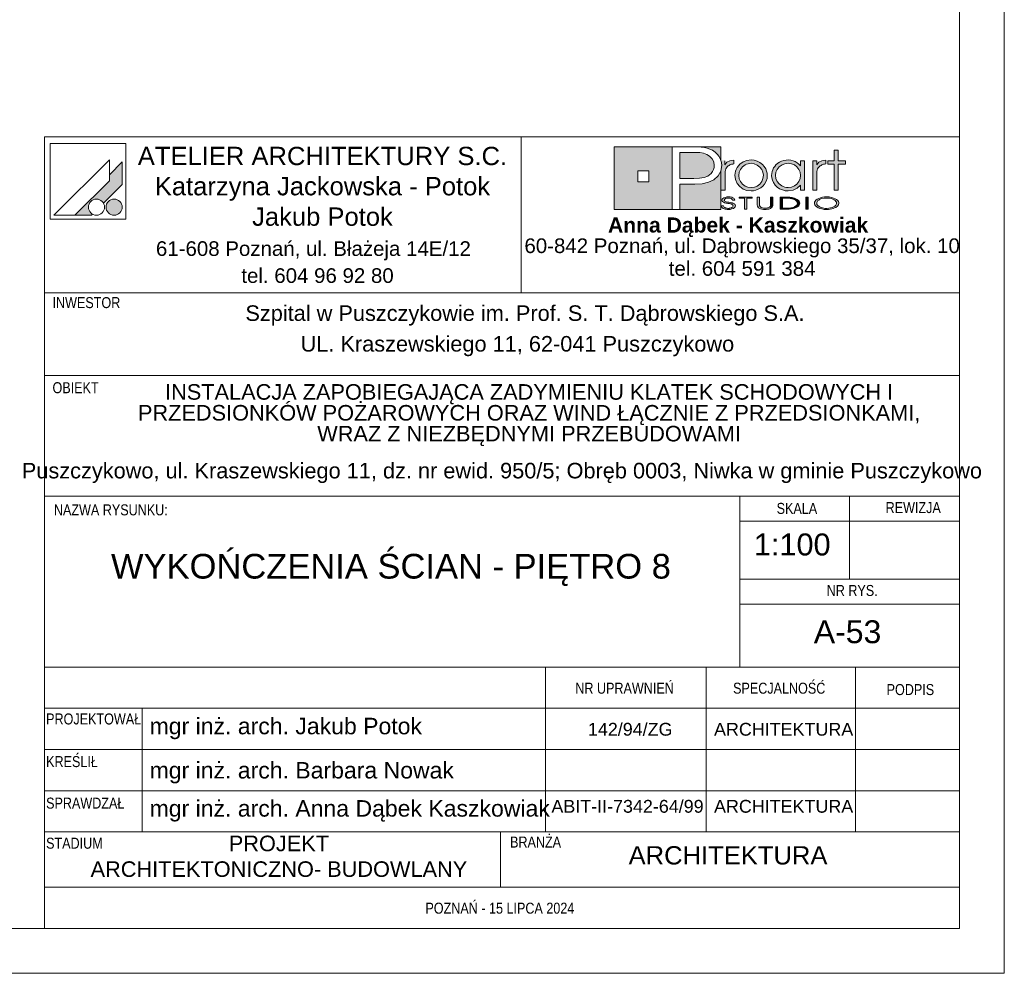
# Paper-space layout 'A-53 WYKOŃCZENIA ŚCIAN - PIĘTRO 8' of a CAD drawing. Header units: millimetres. Extents: x 0 to 420, y 0 to 297.
# Tile 5 of 11: x 312 to 420, y 0 to 104. Entities that reach past the tile are written whole.
import ezdxf

# ---------------------------------------------------------------- set-up
doc = ezdxf.new("R2010")
doc.units = ezdxf.units.MM
doc.header["$MEASUREMENT"] = 0
for name, color, linetype, lineweight, true_color in [('0_Nr_pióra__249', 7, 'Continuous', 5, 0x191919), ('A_Arkusz_Nr_pióra__19', 7, 'Continuous', 5, 0x191919), ('A_Arkusz_Nr_pióra__255', 7, 'Continuous', 15, 0x242424)]:
    doc.layers.add(name, color=color, linetype=linetype, lineweight=lineweight, true_color=true_color)
doc.layers.add('A_Arkusz_Nr_pióra__1', color=7, linetype='Continuous', lineweight=20)
doc.styles.add('STYL_AUTOMATYCZNY_1', font='arial.ttf')
doc.styles.add('STYL_AUTOMATYCZNY_2', font='ARIALN.TTF')
doc.styles.add('STYL_AUTOMATYCZNY_3', font='arial.ttf')

psp = doc.layouts.new('A-53 WYKOŃCZENIA ŚCIAN - PIĘTRO 8')

# ---------------------------------------------------------------- hatches: boundary and pattern name
at = {"layer": 'A_Arkusz_Nr_pióra__19', "linetype": 'Continuous', "lineweight": 0, "true_color": 0x131313}
h = psp.add_hatch(color=250, dxfattribs=at)
h.paths.add_polyline_path([(377.36, 90.34), (383.71, 90.34), (383.71, 83.46), (377.36, 83.46)])
h.paths.add_polyline_path([(379.96, 87.69), (381.15, 87.69), (381.15, 86.49), (379.96, 86.49)], flags=0)
for points in [[(386.17, 89.71), (385.71, 89.72), (384.53, 89.72), (384.53, 86.86), (386.06, 86.86), (386.69, 86.89), (387.19, 86.98), (387.59, 87.13), (387.79, 87.26), (387.96, 87.42), (388.11, 87.61), (388.21, 87.83), (388.28, 88.05), (388.3, 88.28), (388.24, 88.67), (388.07, 89), (387.78, 89.3), (387.48, 89.48), (387.12, 89.62), (386.71, 89.69), (386.5, 89.71)], [(389.03, 90.34), (389.02, 88.83), (388.99, 88.95), (388.83, 89.25), (388.63, 89.52), (388.39, 89.75), (388.11, 89.94), (387.83, 90.07), (387.54, 90.17), (387.23, 90.25), (386.87, 90.3), (386.07, 90.33), (386.02, 90.34)], [(384.53, 83.46), (389.03, 83.46), (389.03, 87.7), (388.73, 87.14), (388.24, 86.71), (387.69, 86.45), (387.02, 86.29), (386.24, 86.24), (384.53, 86.24)]]:
    psp.add_hatch(color=250, dxfattribs=at).paths.add_polyline_path(points)
at = {"layer": 'A_Arkusz_Nr_pióra__19', "linetype": 'Continuous', "lineweight": 5, "true_color": 0x191919}
for points in [[(401.85, 85.58), (401.41, 85.58), (401.41, 88.44), (400.7, 88.44), (400.7, 88.81), (401.41, 88.81), (401.41, 89.94), (401.85, 89.94), (401.85, 88.81), (402.66, 88.81), (402.66, 88.44), (401.85, 88.44)], [(323.6, 88.67), (322.2, 87.26), (322.2, 86.61), (318.43, 82.85), (320.24, 82.85), (320.35, 82.96), (320.22, 83.05), (320.11, 83.16), (320.02, 83.29), (319.96, 83.43), (319.92, 83.58), (319.91, 83.73), (319.92, 83.88), (319.96, 84.03), (320.02, 84.17), (320.11, 84.3), (320.22, 84.4), (320.35, 84.49), (320.49, 84.56), (320.64, 84.6), (320.79, 84.61), (320.94, 84.6), (321.09, 84.56), (321.23, 84.49), (321.36, 84.4), (321.46, 84.3), (321.56, 84.16), (323.6, 86.21), (323.6, 86.51)], [(323.6, 86.21), (323.6, 88.67), (322.2, 87.26), (322.2, 86.61), (318.43, 82.85), (320.24, 82.85), (320.35, 82.96, -1.314777), (321.56, 84.16)], [(389.46, 88.83), (389.02, 88.83), (389.02, 85.58), (389.48, 85.58), (389.49, 87.54, -0.145311), (389.61, 87.99, -0.140329), (390.1, 88.38), (390.45, 88.45), (390.45, 88.88), (390.01, 88.81), (389.68, 88.63), (389.46, 88.34)], [(390.56, 87.22), (390.58, 87.43), (390.63, 87.65), (390.71, 87.86), (390.82, 88.06), (390.95, 88.25), (391.11, 88.41), (391.48, 88.67), (391.88, 88.83), (392.33, 88.89), (392.35, 88.89), (392.33, 88.52), (392.17, 88.51), (392, 88.47), (391.83, 88.41), (391.67, 88.34), (391.53, 88.24), (391.39, 88.13), (391.17, 87.86), (391.04, 87.55), (391, 87.2), (391.04, 86.84), (391.18, 86.52), (391.4, 86.24), (391.68, 86.04), (391.99, 85.91), (392.17, 85.89), (392.15, 85.52), (391.88, 85.55), (391.47, 85.71), (391.11, 85.97), (390.8, 86.33), (390.62, 86.75)], [(392.33, 88.52), (392.68, 88.47), (393, 88.33), (393.29, 88.11), (393.5, 87.85), (393.62, 87.55), (393.67, 87.21), (393.64, 86.96), (394.05, 86.8), (394.07, 86.87), (394.1, 87.2), (394.08, 87.43), (394.03, 87.67), (393.93, 87.91), (393.77, 88.17), (393.56, 88.4), (393.3, 88.6), (393, 88.76), (392.68, 88.85), (392.35, 88.89)], [(400.14, 88.38), (400.05, 88.34), (399.97, 88.29), (399.87, 88.23), (399.76, 88.12), (399.67, 88.01), (399.6, 87.9), (399.56, 87.78), (399.53, 87.63), (399.52, 87.46), (399.52, 85.58), (399.07, 85.58), (399.07, 88.81), (399.5, 88.81), (399.5, 88.34), (399.72, 88.63), (400.05, 88.81), (400.49, 88.88), (400.49, 88.45), (400.36, 88.43), (400.24, 88.41)], [(392.86, 85.58), (392.6, 85.52), (392.33, 85.5), (392.15, 85.52), (392.17, 85.89), (392.34, 85.87), (392.69, 85.91), (393, 86.04), (393.28, 86.26), (393.5, 86.53), (393.62, 86.85), (393.64, 86.96), (394.05, 86.8), (393.97, 86.56), (393.8, 86.26), (393.61, 86.03), (393.38, 85.84), (393.12, 85.68)], [(322.36, 84.53), (323.02, 82.9, -0.39153), (321.92, 83.36, -0.418968)], [(322.36, 84.53), (323.02, 82.9, 0.455663), (323.49, 84.15, 0.390402)], [(389.33, 83.87), (389.06, 83.87), (389.08, 83.79), (389.13, 83.71), (389.2, 83.64), (389.28, 83.59), (389.36, 83.56), (389.43, 83.54), (389.48, 83.52), (389.61, 83.49), (389.74, 83.48), (389.82, 83.49), (389.9, 83.48), (390.05, 83.49), (390.24, 83.53), (390.41, 83.6), (390.52, 83.68), (390.59, 83.77), (390.62, 83.87), (390.61, 83.92), (390.58, 83.98), (390.55, 84.03), (390.49, 84.08), (390.44, 84.12), (390.35, 84.16), (390.3, 84.18), (390.2, 84.21), (390.16, 84.22), (390.15, 84.07), (390.19, 84.05), (390.29, 84), (390.34, 83.93), (390.36, 83.86), (390.35, 83.8), (390.31, 83.74), (390.23, 83.68), (390.17, 83.65), (390.11, 83.64), (390.02, 83.61), (389.94, 83.6), (389.87, 83.6), (389.8, 83.6), (389.71, 83.61), (389.63, 83.62), (389.56, 83.64), (389.49, 83.67), (389.45, 83.7), (389.39, 83.74), (389.35, 83.8)], [(390.29, 84.49), (390.55, 84.49), (390.53, 84.59), (390.47, 84.67), (390.35, 84.75), (390.21, 84.81), (390.04, 84.84), (389.85, 84.85), (389.66, 84.84), (389.49, 84.8), (389.34, 84.74), (389.23, 84.67), (389.16, 84.59), (389.14, 84.5), (389.16, 84.4), (389.22, 84.33), (389.32, 84.26), (389.4, 84.22), (389.47, 84.2), (389.53, 84.19), (389.65, 84.16), (389.76, 84.15), (389.88, 84.13), (389.99, 84.11), (390.07, 84.09), (390.15, 84.07), (390.16, 84.22), (390.04, 84.24), (389.88, 84.26), (389.69, 84.3), (389.6, 84.32), (389.52, 84.35), (389.45, 84.39), (389.41, 84.44), (389.4, 84.5), (389.42, 84.57), (389.46, 84.62), (389.54, 84.67), (389.62, 84.7), (389.72, 84.73), (389.81, 84.73), (389.9, 84.73), (389.99, 84.72), (390.07, 84.7), (390.15, 84.67), (390.22, 84.62), (390.27, 84.56)], [(391.85, 83.5), (391.6, 83.5), (391.6, 84.71), (391.02, 84.71), (391.02, 84.83), (392.43, 84.83), (392.43, 84.71), (391.85, 84.71)], [(394.45, 83.6), (394.36, 83.56), (394.25, 83.52), (394.12, 83.5), (393.99, 83.48), (393.86, 83.48), (393.67, 83.49), (393.5, 83.52), (393.34, 83.56), (393.15, 83.67), (393.03, 83.82), (393, 84), (393, 84.83), (393.25, 84.83), (393.25, 84), (393.26, 83.9), (393.31, 83.81), (393.37, 83.74, 0.154269), (393.86, 83.61, 0.149724), (394.34, 83.73), (394.41, 83.81)], [(394.41, 83.81), (394.45, 83.9), (394.46, 84), (394.46, 84.83), (394.72, 84.83), (394.72, 84), (394.7, 83.86), (394.63, 83.74), (394.53, 83.65), (394.45, 83.6)], [(395.76, 83.62), (396.04, 83.62), (396.04, 83.5), (395.51, 83.5), (395.51, 84.83), (396.04, 84.83), (396.04, 84.71), (395.76, 84.71)], [(396.23, 84.83), (396.55, 84.82), (396.75, 84.79), (396.75, 84.66), (396.59, 84.68), (396.38, 84.7), (396.13, 84.71), (396.04, 84.71), (396.04, 84.83)], [(397.07, 84.72), (397.23, 84.65), (397.36, 84.58), (397.48, 84.49), (397.57, 84.38), (397.62, 84.27), (397.64, 84.16), (397.61, 84.02), (397.53, 83.89), (397.39, 83.77), (397.25, 83.68), (397.09, 83.62), (396.92, 83.57), (396.74, 83.53), (396.74, 83.67), (396.88, 83.7), (397.07, 83.77), (397.22, 83.87), (397.31, 83.96), (397.37, 84.06), (397.39, 84.17), (397.37, 84.28), (397.3, 84.38), (397.21, 84.47), (397.08, 84.55), (396.93, 84.61), (396.75, 84.66), (396.75, 84.79), (396.83, 84.78)], [(398.57, 83.5), (398.32, 83.5), (398.32, 84.83), (398.57, 84.83)], [(396.74, 83.53), (396.72, 83.53), (396.5, 83.51), (396.25, 83.5), (396.04, 83.5), (396.04, 83.62), (396.13, 83.62), (396.28, 83.62), (396.45, 83.63), (396.53, 83.63), (396.66, 83.65), (396.74, 83.67)]]:
    psp.add_hatch(color=250, dxfattribs=at).paths.add_polyline_path(points)
h = psp.add_hatch(color=250, dxfattribs=at)
h.paths.add_polyline_path([(397.73, 86.15), (397.36, 85.79), (396.91, 85.57), (396.39, 85.5), (396.06, 85.53), (395.75, 85.61), (395.44, 85.75), (395.18, 85.92), (394.96, 86.14), (394.78, 86.41), (394.66, 86.67), (394.59, 86.93), (394.57, 87.2), (394.58, 87.41), (394.63, 87.61), (394.7, 87.82), (394.79, 88.02), (394.91, 88.19), (395.05, 88.36), (395.24, 88.52), (395.44, 88.65), (395.67, 88.76), (395.91, 88.83), (396.15, 88.87), (396.4, 88.89), (396.67, 88.87), (396.92, 88.81), (397.15, 88.72), (397.37, 88.59), (397.56, 88.43), (397.73, 88.24), (397.73, 88.51), (397.73, 88.81), (398.17, 88.81), (398.17, 87.53), (398.17, 85.58), (397.73, 85.58), (397.73, 85.83)])
h.paths.add_polyline_path([(395.81, 88.38, 0.471077), (395.22, 86.5, 0.494724), (397.4, 86.34, 0.387258), (397.36, 88.1, 0.314042)], flags=0)
h = psp.add_hatch(color=250, dxfattribs=at)
h.paths.add_polyline_path([(400.59, 84.85, 0.130991), (399.56, 84.6, 0.250658), (399.25, 84.17, 0.250617), (399.5, 83.77, 0.141351), (400.59, 83.48, 0.117723), (401.58, 83.7, 0.245905), (401.93, 84.16, 0.237366), (401.68, 84.56, 0.143887)])
h.paths.add_polyline_path([(400.59, 84.73, 0.128597), (399.81, 84.56), (399.72, 84.5), (399.65, 84.45), (399.58, 84.37), (399.54, 84.31), (399.51, 84.24), (399.5, 84.17), (399.53, 84.03), (399.62, 83.91), (399.78, 83.79, 0.126974), (400.59, 83.6, 0.113214), (401.35, 83.76), (401.49, 83.86), (401.58, 83.93), (401.63, 84.01), (401.66, 84.08), (401.67, 84.16), (401.65, 84.26), (401.6, 84.36), (401.52, 84.45), (401.39, 84.55, 0.11716)], flags=0)

# ---------------------------------------------------------------- linework, layer by layer
at = {"layer": '0_Nr_pióra__249', "color": 250, "linetype": 'Continuous', "lineweight": 5, "true_color": 0x191919}
for p, q in [((315.75, 90.68), (315.75, 82.41)), ((324.01, 90.68), (315.75, 90.68)), ((324.01, 90.68), (324.01, 82.41)), ((377.36, 90.34), (389.03, 90.34)), ((377.36, 83.46), (377.36, 90.34)), ((383.71, 83.46), (383.71, 90.34)), ((383.71, 90.34), (385.99, 90.34)), ((384.53, 89.72), (384.53, 86.86)), ((385.71, 89.72), (384.53, 89.72)), ((386.17, 89.71), (385.71, 89.72)), ((385.99, 90.34), (386.46, 90.33)), ((386.5, 89.71), (386.17, 89.71)), ((386.46, 90.33), (386.87, 90.3)), ((386.71, 89.69), (386.5, 89.71)), ((387.12, 89.62), (386.71, 89.69)), ((386.87, 90.3), (387.23, 90.25)), ((387.48, 89.48), (387.12, 89.62)), ((387.23, 90.25), (387.54, 90.17)), ((387.79, 89.29), (387.48, 89.48)), ((387.54, 90.17), (387.83, 90.07)), ((387.83, 90.07), (388.11, 89.94)), ((388.11, 89.94), (388.39, 89.75)), ((388.39, 89.75), (388.63, 89.52)), ((388.63, 89.52), (388.83, 89.25)), ((389.03, 90.34), (389.02, 88.81)), ((401.41, 88.81), (401.41, 89.94)), ((401.41, 89.94), (401.85, 89.94)), ((401.85, 89.94), (401.85, 88.81)), ((322.2, 88.91), (316.13, 82.85)), ((322.2, 88.91), (322.2, 86.61)), ((323.6, 88.67), (322.2, 87.26)), ((323.6, 88.67), (323.6, 86.51)), ((388.07, 89), (387.79, 89.29)), ((388.24, 88.67), (388.07, 89)), ((388.3, 88.28), (388.24, 88.67)), ((388.28, 88.05), (388.3, 88.28)), ((388.83, 89.25), (388.99, 88.95)), ((388.99, 88.95), (389.08, 88.62)), ((389.12, 88.27), (389.02, 87.66)), ((389.08, 88.62), (389.12, 88.27)), ((389.46, 88.81), (389.46, 88.34)), ((389.46, 88.34), (389.68, 88.63)), ((389.68, 88.63), (390.01, 88.81)), ((389.92, 88.29), (389.83, 88.23)), ((390.01, 88.34), (389.92, 88.29)), ((390.01, 88.81), (390.45, 88.88)), ((390.1, 88.38), (390.01, 88.34)), ((390.2, 88.41), (390.1, 88.38)), ((390.32, 88.43), (390.2, 88.41)), ((390.45, 88.45), (390.32, 88.43)), ((390.45, 88.88), (390.45, 88.45)), ((390.82, 88.06), (390.95, 88.25)), ((390.95, 88.25), (391.11, 88.41)), ((391.11, 88.41), (391.48, 88.67)), ((391.53, 88.24), (391.39, 88.13)), ((391.48, 88.67), (391.88, 88.83)), ((391.67, 88.34), (391.53, 88.24)), ((391.83, 88.41), (391.67, 88.34)), ((392, 88.47), (391.83, 88.41)), ((391.88, 88.83), (392.33, 88.89)), ((392.17, 88.51), (392, 88.47)), ((392.34, 88.52), (392.17, 88.51)), ((392.33, 88.89), (392.67, 88.86)), ((392.68, 88.47), (392.34, 88.52)), ((392.67, 88.86), (393, 88.76)), ((393, 88.33), (392.68, 88.47)), ((393, 88.76), (393.3, 88.6)), ((393.29, 88.11), (393, 88.33)), ((393.3, 88.6), (393.56, 88.4)), ((393.56, 88.4), (393.77, 88.17)), ((394.91, 88.19), (395.05, 88.36)), ((395.05, 88.36), (395.24, 88.52)), ((395.24, 88.52), (395.44, 88.65)), ((395.71, 88.34), (395.41, 88.12)), ((395.44, 88.65), (395.67, 88.76)), ((395.67, 88.76), (395.91, 88.83)), ((396.03, 88.47), (395.71, 88.34)), ((395.91, 88.83), (396.15, 88.87)), ((396.39, 88.52), (396.03, 88.47)), ((396.15, 88.87), (396.4, 88.89)), ((396.75, 88.47), (396.39, 88.52)), ((396.4, 88.89), (396.67, 88.87)), ((396.67, 88.87), (396.92, 88.81)), ((397.06, 88.34), (396.75, 88.47)), ((396.92, 88.81), (397.15, 88.72)), ((397.34, 88.12), (397.06, 88.34)), ((397.15, 88.72), (397.37, 88.59)), ((397.37, 88.59), (397.56, 88.43)), ((397.56, 88.43), (397.73, 88.24)), ((397.73, 88.24), (397.73, 88.81)), ((397.73, 88.81), (398.17, 88.81)), ((398.17, 88.81), (398.17, 85.58)), ((399.07, 85.58), (399.07, 88.81)), ((399.07, 88.81), (399.5, 88.81)), ((399.5, 88.81), (399.5, 88.34)), ((399.5, 88.34), (399.72, 88.63)), ((399.72, 88.63), (400.05, 88.81)), ((399.97, 88.29), (399.87, 88.23)), ((400.05, 88.34), (399.97, 88.29)), ((400.05, 88.81), (400.49, 88.88)), ((400.14, 88.38), (400.05, 88.34)), ((400.24, 88.41), (400.14, 88.38)), ((400.36, 88.43), (400.24, 88.41)), ((400.49, 88.45), (400.36, 88.43)), ((400.49, 88.88), (400.49, 88.45)), ((400.7, 88.44), (400.7, 88.81)), ((400.7, 88.81), (401.41, 88.81)), ((401.41, 88.44), (400.7, 88.44)), ((401.41, 85.58), (401.41, 88.44)), ((401.85, 88.81), (402.66, 88.81)), ((402.66, 88.44), (401.85, 88.44)), ((401.85, 88.44), (401.85, 85.58)), ((402.66, 88.81), (402.66, 88.44)), ((379.96, 87.69), (381.15, 87.69)), ((379.96, 87.69), (381.15, 87.69)), ((379.96, 86.49), (379.96, 87.69)), ((381.15, 87.69), (381.15, 86.49)), ((381.15, 87.69), (381.15, 86.49)), ((387.59, 87.13), (387.79, 87.26)), ((387.79, 87.26), (387.96, 87.42)), ((387.96, 87.42), (388.11, 87.61)), ((388.11, 87.61), (388.21, 87.83)), ((388.21, 87.83), (388.28, 88.05)), ((389.02, 87.66), (388.73, 87.14)), ((389.03, 87.67), (389.03, 83.46)), ((389.49, 87.63), (389.48, 87.46)), ((389.48, 87.46), (389.48, 85.58)), ((389.52, 87.78), (389.49, 87.63)), ((389.56, 87.9), (389.52, 87.78)), ((389.63, 88.01), (389.56, 87.9)), ((389.72, 88.12), (389.63, 88.01)), ((389.83, 88.23), (389.72, 88.12)), ((390.56, 87.22), (390.58, 87.43)), ((390.62, 86.75), (390.56, 87.22)), ((390.58, 87.43), (390.63, 87.65)), ((390.63, 87.65), (390.71, 87.86)), ((390.71, 87.86), (390.82, 88.06)), ((391.04, 87.55), (391, 87.2)), ((391, 87.2), (391.04, 86.84)), ((391.17, 87.86), (391.04, 87.55)), ((391.39, 88.13), (391.17, 87.86)), ((393.5, 87.85), (393.29, 88.11)), ((393.62, 87.55), (393.5, 87.85)), ((393.67, 87.21), (393.62, 87.55)), ((393.62, 86.85), (393.67, 87.21)), ((393.77, 88.17), (393.94, 87.9)), ((393.94, 87.9), (394.03, 87.67)), ((394.03, 87.67), (394.08, 87.43)), ((394.1, 87.2), (394.07, 86.87)), ((394.08, 87.43), (394.1, 87.2)), ((394.57, 87.2), (394.58, 87.41)), ((394.59, 86.93), (394.57, 87.2)), ((394.58, 87.41), (394.63, 87.61)), ((394.63, 87.61), (394.7, 87.82)), ((394.7, 87.82), (394.79, 88.02)), ((394.79, 88.02), (394.91, 88.19)), ((395.05, 87.55), (395.01, 87.22)), ((395.01, 87.22), (395.05, 86.87)), ((395.19, 87.85), (395.05, 87.55)), ((395.41, 88.12), (395.19, 87.85)), ((397.56, 87.85), (397.34, 88.12)), ((397.69, 87.54), (397.56, 87.85)), ((397.73, 87.19), (397.69, 87.54)), ((397.69, 86.85), (397.73, 87.19)), ((399.53, 87.63), (399.52, 87.46)), ((399.52, 87.46), (399.52, 85.58)), ((399.56, 87.78), (399.53, 87.63)), ((399.6, 87.9), (399.56, 87.78)), ((399.67, 88.01), (399.6, 87.9)), ((399.76, 88.12), (399.67, 88.01)), ((399.87, 88.23), (399.76, 88.12)), ((322.2, 86.61), (318.43, 82.85)), ((323.6, 86.21), (321.56, 84.16)), ((323.6, 86.51), (323.6, 86.21)), ((381.15, 86.49), (379.96, 86.49)), ((384.53, 86.86), (386.06, 86.86)), ((384.53, 86.24), (384.53, 83.46)), ((386.19, 86.24), (384.53, 86.24)), ((386.06, 86.86), (386.69, 86.89)), ((387, 86.29), (386.19, 86.24)), ((386.69, 86.89), (387.19, 86.98)), ((387.69, 86.45), (387, 86.29)), ((387.19, 86.98), (387.59, 87.13)), ((388.24, 86.71), (387.69, 86.45)), ((388.73, 87.14), (388.24, 86.71)), ((390.8, 86.33), (390.62, 86.75)), ((391.11, 85.97), (390.8, 86.33)), ((391.04, 86.84), (391.18, 86.52)), ((391.18, 86.52), (391.4, 86.24)), ((391.4, 86.24), (391.68, 86.04)), ((393, 86.04), (393.28, 86.26)), ((393.28, 86.26), (393.5, 86.53)), ((393.5, 86.53), (393.62, 86.85)), ((393.8, 86.26), (393.61, 86.03)), ((393.97, 86.56), (393.8, 86.26)), ((394.07, 86.87), (393.97, 86.56)), ((394.66, 86.67), (394.59, 86.93)), ((394.78, 86.41), (394.66, 86.67)), ((394.96, 86.14), (394.78, 86.41)), ((395.18, 85.92), (394.96, 86.14)), ((395.05, 86.87), (395.18, 86.55)), ((395.18, 86.55), (395.4, 86.28)), ((395.4, 86.28), (395.53, 86.16)), ((395.53, 86.16), (395.68, 86.06)), ((397.06, 86.05), (397.34, 86.26)), ((397.34, 86.26), (397.56, 86.54)), ((397.73, 86.15), (397.36, 85.79)), ((397.56, 86.54), (397.69, 86.85)), ((397.73, 85.58), (397.73, 86.15)), ((389.48, 85.58), (389.02, 85.58)), ((391.47, 85.71), (391.11, 85.97)), ((391.88, 85.55), (391.47, 85.71)), ((391.68, 86.04), (391.99, 85.91)), ((392.33, 85.5), (391.88, 85.55)), ((391.99, 85.91), (392.34, 85.87)), ((392.6, 85.52), (392.33, 85.5)), ((392.34, 85.87), (392.69, 85.91)), ((392.86, 85.58), (392.6, 85.52)), ((392.69, 85.91), (393, 86.04)), ((393.12, 85.68), (392.86, 85.58)), ((393.38, 85.84), (393.12, 85.68)), ((393.61, 86.03), (393.38, 85.84)), ((395.44, 85.75), (395.18, 85.92)), ((395.75, 85.61), (395.44, 85.75)), ((395.68, 86.06), (395.85, 85.98)), ((396.06, 85.53), (395.75, 85.61)), ((395.85, 85.98), (396.03, 85.92)), ((396.03, 85.92), (396.21, 85.88)), ((396.39, 85.5), (396.06, 85.53)), ((396.21, 85.88), (396.39, 85.87)), ((396.39, 85.87), (396.74, 85.91)), ((396.91, 85.57), (396.39, 85.5)), ((396.74, 85.91), (397.06, 86.05)), ((397.36, 85.79), (396.91, 85.57)), ((398.17, 85.58), (397.73, 85.58)), ((399.52, 85.58), (399.07, 85.58)), ((401.85, 85.58), (401.41, 85.58)), ((389.14, 84.5), (389.16, 84.59)), ((389.16, 84.4), (389.14, 84.5)), ((389.16, 84.59), (389.23, 84.67)), ((389.22, 84.33), (389.16, 84.4)), ((389.32, 84.26), (389.22, 84.33)), ((389.23, 84.67), (389.34, 84.74)), ((389.37, 84.23), (389.32, 84.26)), ((389.34, 84.74), (389.49, 84.8)), ((389.43, 84.21), (389.37, 84.23)), ((389.41, 84.56), (389.4, 84.5)), ((389.4, 84.5), (389.41, 84.44)), ((389.46, 84.62), (389.41, 84.56)), ((389.41, 84.44), (389.45, 84.39)), ((389.5, 84.19), (389.43, 84.21)), ((389.45, 84.39), (389.52, 84.35)), ((389.54, 84.67), (389.46, 84.62)), ((389.49, 84.8), (389.66, 84.84)), ((389.58, 84.18), (389.5, 84.19)), ((389.52, 84.35), (389.6, 84.32)), ((389.62, 84.7), (389.54, 84.67)), ((389.68, 84.16), (389.58, 84.18)), ((389.6, 84.32), (389.73, 84.29)), ((389.72, 84.73), (389.62, 84.7)), ((389.66, 84.84), (389.85, 84.85)), ((389.8, 84.14), (389.68, 84.16)), ((389.83, 84.73), (389.72, 84.73)), ((389.73, 84.29), (389.89, 84.26)), ((389.96, 84.12), (389.8, 84.14)), ((389.95, 84.72), (389.83, 84.73)), ((389.85, 84.85), (390.04, 84.84)), ((389.89, 84.26), (390.03, 84.24)), ((390.06, 84.7), (389.95, 84.72)), ((390.09, 84.09), (389.96, 84.12)), ((390.03, 84.24), (390.13, 84.22)), ((390.04, 84.84), (390.21, 84.81)), ((390.15, 84.67), (390.06, 84.7)), ((390.19, 84.05), (390.09, 84.09)), ((390.13, 84.22), (390.2, 84.21)), ((390.22, 84.62), (390.15, 84.67)), ((390.29, 84), (390.19, 84.05)), ((390.2, 84.21), (390.25, 84.2)), ((390.21, 84.81), (390.35, 84.75)), ((390.27, 84.56), (390.22, 84.62)), ((390.25, 84.2), (390.31, 84.18)), ((390.29, 84.49), (390.27, 84.56)), ((390.55, 84.49), (390.29, 84.49)), ((390.34, 83.93), (390.29, 84)), ((390.31, 84.18), (390.36, 84.16)), ((390.36, 83.86), (390.34, 83.93)), ((390.35, 84.75), (390.47, 84.67)), ((390.36, 84.16), (390.44, 84.12)), ((390.44, 84.12), (390.5, 84.08)), ((390.47, 84.67), (390.53, 84.59)), ((390.5, 84.08), (390.55, 84.03)), ((390.53, 84.59), (390.55, 84.49)), ((390.55, 84.03), (390.59, 83.98)), ((390.59, 83.98), (390.61, 83.92)), ((391.02, 84.71), (391.02, 84.83)), ((391.02, 84.83), (392.43, 84.83)), ((391.6, 84.71), (391.02, 84.71)), ((391.6, 83.5), (391.6, 84.71)), ((392.43, 84.71), (391.85, 84.71)), ((391.85, 84.71), (391.85, 83.5)), ((392.43, 84.83), (392.43, 84.71)), ((393, 84.83), (393.25, 84.83)), ((393, 84), (393, 84.83)), ((393.03, 83.82), (393, 84)), ((393.25, 84.83), (393.25, 84)), ((393.25, 84), (393.26, 83.9)), ((394.45, 83.9), (394.46, 84)), ((394.46, 84), (394.46, 84.83)), ((394.46, 84.83), (394.72, 84.83)), ((394.72, 84), (394.7, 83.86)), ((394.72, 84.83), (394.72, 84)), ((395.51, 83.5), (395.51, 84.83)), ((395.51, 84.83), (396.04, 84.83)), ((395.51, 83.5), (395.51, 84.83)), ((395.51, 84.83), (396.23, 84.83)), ((396.04, 84.71), (395.76, 84.71)), ((395.76, 84.71), (395.76, 83.62)), ((396.13, 84.71), (395.76, 84.71)), ((395.76, 84.71), (395.76, 83.62)), ((396.04, 84.83), (396.04, 84.71)), ((396.38, 84.7), (396.13, 84.71)), ((396.23, 84.83), (396.55, 84.82)), ((396.59, 84.68), (396.38, 84.7)), ((396.55, 84.82), (396.83, 84.78)), ((396.77, 84.65), (396.59, 84.68)), ((396.93, 84.61), (396.77, 84.65)), ((396.83, 84.78), (397.07, 84.72)), ((397.07, 84.55), (396.93, 84.61)), ((397.07, 84.72), (397.23, 84.65)), ((397.2, 84.48), (397.07, 84.55)), ((397.3, 84.38), (397.2, 84.48)), ((397.22, 83.87), (397.31, 83.96)), ((397.23, 84.65), (397.36, 84.58)), ((397.37, 84.28), (397.3, 84.38)), ((397.31, 83.96), (397.37, 84.06)), ((397.36, 84.58), (397.48, 84.49)), ((397.39, 84.17), (397.37, 84.28)), ((397.37, 84.06), (397.39, 84.17)), ((397.48, 84.49), (397.57, 84.38)), ((397.61, 84.02), (397.53, 83.89)), ((397.57, 84.38), (397.62, 84.27)), ((397.64, 84.16), (397.61, 84.02)), ((397.62, 84.27), (397.64, 84.16)), ((398.32, 83.5), (398.32, 84.83)), ((398.32, 84.83), (398.57, 84.83)), ((398.32, 83.5), (398.32, 84.83)), ((398.32, 84.83), (398.57, 84.83)), ((398.57, 84.83), (398.57, 83.5)), ((398.57, 84.83), (398.57, 83.5)), ((399.25, 84.17), (399.27, 84.29)), ((399.26, 84.07), (399.25, 84.17)), ((399.31, 83.97), (399.26, 84.07)), ((399.27, 84.29), (399.33, 84.39)), ((399.38, 83.87), (399.31, 83.97)), ((399.33, 84.39), (399.42, 84.5)), ((399.42, 84.5), (399.56, 84.6)), ((399.51, 84.24), (399.5, 84.17)), ((399.5, 84.17), (399.53, 84.03)), ((399.54, 84.31), (399.51, 84.24)), ((399.53, 84.03), (399.62, 83.91)), ((399.58, 84.37), (399.54, 84.31)), ((399.56, 84.6), (399.73, 84.69)), ((399.64, 84.44), (399.58, 84.37)), ((399.72, 84.5), (399.64, 84.44)), ((399.81, 84.56), (399.72, 84.5)), ((399.73, 84.69), (399.93, 84.76)), ((400.04, 84.66), (399.81, 84.56)), ((399.93, 84.76), (400.14, 84.81)), ((400.3, 84.71), (400.04, 84.66)), ((400.14, 84.81), (400.35, 84.84)), ((400.59, 84.73), (400.3, 84.71)), ((400.35, 84.84), (400.59, 84.85)), ((400.59, 84.85), (400.85, 84.84)), ((400.76, 84.72), (400.59, 84.73)), ((400.93, 84.7), (400.76, 84.72)), ((400.85, 84.84), (401.1, 84.8)), ((401.09, 84.67), (400.93, 84.7)), ((401.26, 84.61), (401.09, 84.67)), ((401.1, 84.8), (401.34, 84.73)), ((401.4, 84.54), (401.26, 84.61)), ((401.34, 84.73), (401.53, 84.65)), ((401.52, 84.45), (401.4, 84.54)), ((401.48, 83.84), (401.58, 83.93)), ((401.6, 84.36), (401.52, 84.45)), ((401.53, 84.65), (401.68, 84.56)), ((401.58, 83.93), (401.63, 84.01)), ((401.65, 84.26), (401.6, 84.36)), ((401.63, 84.01), (401.66, 84.08)), ((401.67, 84.16), (401.65, 84.26)), ((401.66, 84.08), (401.67, 84.16)), ((401.68, 84.56), (401.8, 84.45)), ((401.89, 84), (401.77, 83.84)), ((401.8, 84.45), (401.87, 84.36)), ((401.87, 84.36), (401.91, 84.27)), ((401.93, 84.16), (401.89, 84)), ((401.91, 84.27), (401.93, 84.16)), ((320.35, 82.96), (320.24, 82.85)), ((389.03, 83.46), (377.36, 83.46)), ((384.53, 83.46), (383.71, 83.46)), ((389.08, 83.79), (389.06, 83.87)), ((389.06, 83.87), (389.33, 83.87)), ((389.13, 83.71), (389.08, 83.79)), ((389.2, 83.64), (389.13, 83.71)), ((389.28, 83.59), (389.2, 83.64)), ((389.37, 83.55), (389.28, 83.59)), ((389.33, 83.87), (389.35, 83.8)), ((389.35, 83.8), (389.39, 83.74)), ((389.48, 83.52), (389.37, 83.55)), ((389.39, 83.74), (389.45, 83.7)), ((389.45, 83.7), (389.5, 83.67)), ((389.59, 83.5), (389.48, 83.52)), ((389.5, 83.67), (389.56, 83.64)), ((389.56, 83.64), (389.63, 83.62)), ((389.72, 83.48), (389.59, 83.5)), ((389.63, 83.62), (389.7, 83.61)), ((389.7, 83.61), (389.77, 83.6)), ((389.84, 83.48), (389.72, 83.48)), ((389.77, 83.6), (389.85, 83.6)), ((390.05, 83.49), (389.84, 83.48)), ((389.85, 83.6), (389.92, 83.6)), ((389.92, 83.6), (389.98, 83.61)), ((389.98, 83.61), (390.05, 83.62)), ((390.05, 83.62), (390.12, 83.64)), ((390.24, 83.53), (390.05, 83.49)), ((390.12, 83.64), (390.18, 83.66)), ((390.18, 83.66), (390.23, 83.68)), ((390.23, 83.68), (390.3, 83.74)), ((390.41, 83.6), (390.24, 83.53)), ((390.3, 83.74), (390.35, 83.8)), ((390.35, 83.8), (390.36, 83.86)), ((390.52, 83.68), (390.41, 83.6)), ((390.59, 83.77), (390.52, 83.68)), ((390.62, 83.87), (390.59, 83.77)), ((390.61, 83.92), (390.62, 83.87)), ((391.85, 83.5), (391.6, 83.5)), ((393.15, 83.67), (393.03, 83.82)), ((393.34, 83.56), (393.15, 83.67)), ((393.26, 83.9), (393.31, 83.81)), ((393.31, 83.81), (393.38, 83.73)), ((393.5, 83.52), (393.34, 83.56)), ((393.38, 83.73), (393.43, 83.7)), ((393.43, 83.7), (393.5, 83.67)), ((393.5, 83.67), (393.58, 83.64)), ((393.67, 83.49), (393.5, 83.52)), ((393.58, 83.64), (393.67, 83.62)), ((393.67, 83.62), (393.76, 83.61)), ((393.86, 83.48), (393.67, 83.49)), ((393.76, 83.61), (393.86, 83.61)), ((393.86, 83.61), (393.95, 83.61)), ((393.99, 83.48), (393.86, 83.48)), ((393.95, 83.61), (394.04, 83.62)), ((394.12, 83.5), (393.99, 83.48)), ((394.04, 83.62), (394.13, 83.64)), ((394.25, 83.52), (394.12, 83.5)), ((394.13, 83.64), (394.21, 83.67)), ((394.21, 83.67), (394.28, 83.7)), ((394.36, 83.56), (394.25, 83.52)), ((394.28, 83.7), (394.34, 83.73)), ((394.34, 83.73), (394.41, 83.81)), ((394.45, 83.6), (394.36, 83.56)), ((394.41, 83.81), (394.45, 83.9)), ((394.53, 83.65), (394.45, 83.6)), ((394.63, 83.74), (394.53, 83.65)), ((394.7, 83.86), (394.63, 83.74)), ((396.04, 83.5), (395.51, 83.5)), ((396.25, 83.5), (395.51, 83.5)), ((395.76, 83.62), (396.04, 83.62)), ((395.76, 83.62), (396.13, 83.62)), ((396.04, 83.62), (396.04, 83.5)), ((396.13, 83.62), (396.35, 83.62)), ((396.5, 83.51), (396.25, 83.5)), ((396.35, 83.62), (396.53, 83.63)), ((396.72, 83.53), (396.5, 83.51)), ((396.53, 83.63), (396.68, 83.65)), ((396.68, 83.65), (396.89, 83.7)), ((396.92, 83.57), (396.72, 83.53)), ((396.89, 83.7), (397.07, 83.77)), ((397.09, 83.62), (396.92, 83.57)), ((397.07, 83.77), (397.22, 83.87)), ((397.25, 83.68), (397.09, 83.62)), ((397.39, 83.77), (397.25, 83.68)), ((397.53, 83.89), (397.39, 83.77)), ((398.57, 83.5), (398.32, 83.5)), ((398.57, 83.5), (398.32, 83.5)), ((399.5, 83.77), (399.38, 83.87)), ((399.65, 83.67), (399.5, 83.77)), ((399.62, 83.91), (399.77, 83.79)), ((399.84, 83.6), (399.65, 83.67)), ((399.77, 83.79), (399.88, 83.74)), ((400.07, 83.53), (399.84, 83.6)), ((399.88, 83.74), (400, 83.69)), ((400, 83.69), (400.13, 83.65)), ((400.33, 83.49), (400.07, 83.53)), ((400.13, 83.65), (400.28, 83.62)), ((400.28, 83.62), (400.43, 83.6)), ((400.59, 83.48), (400.33, 83.49)), ((400.43, 83.6), (400.59, 83.6)), ((400.59, 83.6), (400.81, 83.61)), ((400.78, 83.48), (400.59, 83.48)), ((400.97, 83.51), (400.78, 83.48)), ((400.81, 83.61), (401.01, 83.64)), ((401.15, 83.54), (400.97, 83.51)), ((401.01, 83.64), (401.2, 83.7)), ((401.31, 83.59), (401.15, 83.54)), ((401.2, 83.7), (401.35, 83.76)), ((401.45, 83.64), (401.31, 83.59)), ((401.35, 83.76), (401.48, 83.84)), ((401.58, 83.7), (401.45, 83.64)), ((401.77, 83.84), (401.58, 83.7)), ((315.75, 82.41), (324.01, 82.41)), ((316.13, 82.85), (320.24, 82.85))]:
    psp.add_line(p, q, dxfattribs=at)
for centre, start, end in [((320.79, 83.73), 0, 180), ((322.72, 83.73), 0, 180), ((320.79, 83.73), 180, 0), ((322.72, 83.73), 180, 0)]:
    psp.add_arc(centre, 0.882, start, end, dxfattribs=at)
at = {"layer": 'A_Arkusz_Nr_pióra__1', "color": 7, "linetype": 'Continuous', "lineweight": 20}
for p, q in [((415.1, 292.1), (415.1, 4.9)), ((415.1, 4.9), (29.9, 4.9))]:
    psp.add_line(p, q, dxfattribs=at)
at = {"layer": 'A_Arkusz_Nr_pióra__1', "color": 7, "linetype": 'Continuous', "lineweight": 20, "flags": 128}
psp.add_lwpolyline([(0, 297), (420, 297), (420, 0), (0, 0)], close=True, dxfattribs=at)
at = {"layer": 'A_Arkusz_Nr_pióra__255', "color": 250, "linetype": 'Continuous', "lineweight": 15, "true_color": 0x242424}
for p, q in [((315.1, 91.43), (415.1, 91.43)), ((315.1, 91.43), (315.1, 74.35)), ((367.22, 91.43), (367.22, 74.35)), ((315.1, 74.35), (415.1, 74.35)), ((315.1, 74.35), (315.1, 4.9)), ((415.1, 74.35), (315.1, 74.35)), ((315.1, 65.35), (415.1, 65.35)), ((315.1, 52.15), (415.1, 52.15)), ((391.1, 33.46), (391.1, 52.15)), ((403.1, 43.06), (403.1, 52.15)), ((391.1, 49.43), (415.1, 49.43)), ((391.1, 43.06), (415.1, 43.06)), ((391.1, 40.34), (415.1, 40.34)), ((315.1, 33.46), (415.1, 33.46)), ((369.85, 15.46), (369.85, 33.46)), ((387.43, 15.46), (387.43, 33.46)), ((403.75, 15.46), (403.75, 33.46)), ((315.1, 28.96), (415.1, 28.96)), ((325.8, 15.46), (325.8, 28.96)), ((315.1, 24.46), (415.1, 24.46)), ((315.1, 19.96), (415.1, 19.96)), ((325.8, 19.96), (415.1, 19.96)), ((315.1, 15.46), (414.96, 15.46)), ((329.1, 15.46), (415.1, 15.46)), ((364.96, 15.46), (364.96, 9.4)), ((315.1, 9.4), (415.1, 9.4)), ((315.1, 9.4), (415.1, 9.4))]:
    psp.add_line(p, q, dxfattribs=at)

# ---------------------------------------------------------------- texts
at = {"layer": 'A_Arkusz_Nr_pióra__19', "color": 250, "linetype": 'Continuous', "lineweight": 5, "true_color": 0x191919, "attachment_point": 5}
for s, insert, char_height, style in [('\\A1;{\\pqc;\\fArial|b0|i0|c238|p0;\\W1.000000;ATELIER ARCHITEKTURY S.C.}', (345.49, 89.31), 1.9999, 'STYL_AUTOMATYCZNY_1'), ('\\A1;{\\pqc;\\fArial|b0|i0|c238|p0;\\W1.000000;Katarzyna Jackowska - Potok}', (345.49, 85.72), 1.9999, 'STYL_AUTOMATYCZNY_1'), ('\\A1;{\\pqc;\\fArial|b0|i0|c238|p0;\\W1.000000;Jakub Potok}', (345.49, 82.68), 1.9999, 'STYL_AUTOMATYCZNY_1'), ('\\A1;{\\pqc;\\fArial|b1|i0|c238|p0;\\W1.000000;Anna Dąbek - Kaszkowiak}', (390.91, 81.53), 1.6499, 'STYL_AUTOMATYCZNY_3'), ('\\A1;{\\pqc;\\fArial|b0|i0|c238|p0;\\W1.000000;61-608 Poznań, ul. Błażeja 14E/12}', (344.5, 78.96), 1.5999, 'STYL_AUTOMATYCZNY_1'), ('\\A1;{\\pqc;\\fArial|b0|i0|c238|p0;\\W1.000000;tel. 604 96 92 80}', (344.95, 76.24), 1.5999, 'STYL_AUTOMATYCZNY_1')]:
    psp.add_mtext(s, dxfattribs=dict(at, insert=insert, char_height=char_height, style=style))
at = {"layer": 'A_Arkusz_Nr_pióra__19', "color": 250, "linetype": 'Continuous', "lineweight": 5, "true_color": 0x191919, "insert": (391.35, 78.26), "char_height": 1.59993, "attachment_point": 5, "line_spacing_factor": 0.931904, "style": 'STYL_AUTOMATYCZNY_1'}
psp.add_mtext('\\A1;{\\pqc;\\fArial|b0|i0|c238|p0;\\W1.000000;6\\fArial|b0|i0|c238|p0;\\W1.000000;0\\fArial|b0|i0|c238|p0;\\W1.000000;-\\fArial|b0|i0|c238|p0;\\W1.000000;842\\fArial|b0|i0|c238|p0;\\W1.000000; Poznań, ul. Dąbrowskiego \\fArial|b0|i0|c238|p0;\\W1.000000;35/37, lok. 10\\P\\pqc;\\fArial|b0|i0|c238|p0;\\W1.000000;tel. 604 591 384}', dxfattribs=at)
at = {"layer": 'A_Arkusz_Nr_pióra__255', "color": 250, "linetype": 'Continuous', "lineweight": 15, "true_color": 0x242424}
for s, insert, char_height, attachment_point, style in [('\\A1;{\\pql;\\fArial Narrow|b0|i0|c238|p0;\\W1.000000;INWESTOR}', (315.99, 73.29), 1.2, 4, 'STYL_AUTOMATYCZNY_2'), ('\\A1;{\\pql;\\fArial|b0|i0|c238|p0;\\W1.000000;Szpital w Puszczykowie im. Prof. S. T. Dąbrowskiego S.A.}', (337.07, 71.89), 1.7, 4, 'STYL_AUTOMATYCZNY_1'), ('\\A1;{\\pqc;\\fArial|b0|i0|c238|p0;\\W1.000000;UL. Kraszewskiego 11, 62-041 Puszczykowo}', (366.79, 68.54), 1.7, 5, 'STYL_AUTOMATYCZNY_1'), ('\\A1;{\\pql;\\fArial Narrow|b0|i0|c238|p0;\\W1.000000;OBIEKT}', (315.99, 63.99), 1.2, 4, 'STYL_AUTOMATYCZNY_2'), ('\\A1;{\\pql;\\fArial Narrow|b0|i0|c238|p0;\\W1.000000;NAZWA RYSUNKU:}', (316.14, 50.64), 1.2, 4, 'STYL_AUTOMATYCZNY_2'), ('\\A1;{\\pql;\\fArial Narrow|b0|i0|c238|p0;\\W1.000000;SKALA}', (395.12, 50.8), 1.2, 4, 'STYL_AUTOMATYCZNY_2'), ('\\A1;{\\pql;\\fArial Narrow|b0|i0|c238|p0;\\W1.000000;REWIZJA}', (407.03, 50.89), 1.2, 4, 'STYL_AUTOMATYCZNY_2'), ('\\A1;{\\pql;\\fArial|b0|i0|c238|p0;\\W1.000000;1:100}', (392.63, 46.85), 2.3999, 4, 'STYL_AUTOMATYCZNY_1'), ('\\A1;{\\pqc;\\fArial|b0|i0|c238|p0;\\W1.000000;WYKOŃCZENIA ŚCIAN - PIĘTRO 8}', (352.97, 44.08), 2.7, 5, 'STYL_AUTOMATYCZNY_1'), ('\\A1;{\\pql;\\fArial Narrow|b0|i0|c238|p0;\\W1.000000;NR RYS.}', (400.59, 41.83), 1.2, 4, 'STYL_AUTOMATYCZNY_2'), ('\\A1;{\\pqc;\\fArial|b0|i0|c238|p0;\\W1.000000;A-53}', (402.87, 37.31), 2.5, 5, 'STYL_AUTOMATYCZNY_1'), ('\\A1;{\\pql;\\fArial Narrow|b0|i0|c238|p0;\\W1.000000;NR UPRAWNIEŃ}', (373.12, 31.15), 1.2, 4, 'STYL_AUTOMATYCZNY_2'), ('\\A1;{\\pql;\\fArial Narrow|b0|i0|c238|p0;\\W1.000000;SPECJALNOŚĆ}', (390.36, 31.15), 1.2, 4, 'STYL_AUTOMATYCZNY_2'), ('\\A1;{\\pql;\\fArial Narrow|b0|i0|c238|p0;\\W1.000000;PODPIS}', (407.14, 31), 1.2, 4, 'STYL_AUTOMATYCZNY_2'), ('\\A1;{\\pql;\\fArial Narrow|b0|i0|c238|p0;\\W1.000000;PROJEKTOWAŁ}', (315.29, 27.79), 1.2, 4, 'STYL_AUTOMATYCZNY_2'), ('\\A1;{\\pql;\\fArial|b0|i0|c238|p0;\\W1.000000;mgr inż. arch. Jakub Potok}', (326.6, 26.75), 1.7999, 4, 'STYL_AUTOMATYCZNY_1'), ('\\A1;{\\pql;\\fArial|b0|i0|c238|p0;\\W1.000000;142/94/ZG}', (374.5, 26.66), 1.4, 4, 'STYL_AUTOMATYCZNY_1'), ('\\A1;{\\pql;\\fArial|b0|i0|c238|p0;\\W1.000000;ARCHITEKTURA}', (388.28, 26.66), 1.4, 4, 'STYL_AUTOMATYCZNY_1'), ('\\A1;{\\pql;\\fArial Narrow|b0|i0|c238|p0;\\W1.000000;KREŚLIŁ}', (315.29, 23.13), 1.2, 4, 'STYL_AUTOMATYCZNY_2'), ('\\A1;{\\pql;\\fArial|b0|i0|c238|p0;\\W1.000000;mgr inż. arch. Barbara Nowak}', (326.6, 21.92), 1.7999, 4, 'STYL_AUTOMATYCZNY_1'), ('\\A1;{\\pql;\\fArial Narrow|b0|i0|c238|p0;\\W1.000000;SPRAWDZAŁ}', (315.29, 18.59), 1.2, 4, 'STYL_AUTOMATYCZNY_2'), ('\\A1;{\\pql;\\fArial|b0|i0|c238|p0;\\W1.000000;mgr inż. arch. Anna Dąbek Kaszkowiak }', (326.6, 17.75), 1.7999, 4, 'STYL_AUTOMATYCZNY_1'), ('\\A1;{\\pql;\\fArial|b0|i0|c238|p0;\\W1.000000;ABIT-II-7342-64/99}', (370.51, 18.24), 1.4, 4, 'STYL_AUTOMATYCZNY_1'), ('\\A1;{\\pql;\\fArial|b0|i0|c238|p0;\\W1.000000;ARCHITEKTURA}', (388.28, 18.24), 1.4, 4, 'STYL_AUTOMATYCZNY_1'), ('\\A1;{\\pql;\\fArial Narrow|b0|i0|c238|p0;\\W1.000000;BRANŻA}', (365.99, 14.34), 1.2, 4, 'STYL_AUTOMATYCZNY_2'), ('\\A1;{\\pql;\\fArial Narrow|b0|i0|c238|p0;\\W1.000000;STADIUM}', (315.29, 14.21), 1.2, 4, 'STYL_AUTOMATYCZNY_2'), ('\\A1;{\\pqc;\\fArial|b0|i0|c238|p0;\\W1.000000;ARCHITEKTURA}', (389.81, 12.88), 2, 5, 'STYL_AUTOMATYCZNY_1'), ('\\A1;{\\pql;\\fArial Narrow|b0|i0|c238|p0;\\W1.000000;POZNAŃ - 15 LIPCA 202\\fArial Narrow|b0|i0|c238|p0;\\W1.000000;4}', (356.74, 7.11), 1.19995, 4, 'STYL_AUTOMATYCZNY_2')]:
    psp.add_mtext(s, dxfattribs=dict(at, insert=insert, char_height=char_height, attachment_point=attachment_point, style=style))
at = {"layer": 'A_Arkusz_Nr_pióra__255', "color": 250, "linetype": 'Continuous', "lineweight": 15, "true_color": 0x242424, "char_height": 1.7, "attachment_point": 5, "style": 'STYL_AUTOMATYCZNY_1'}
for s, insert, width, line_spacing_factor in [('\\A1;{\\pqc;\\fArial|b0|i0|c238|p0;\\W1.000000;INSTALACJA ZAPOBIEGAJĄCA ZADYMIENIU KLATEK SCHODOWYCH I PRZEDSIONKÓW POŻAROWYCH ORAZ WIND ŁĄCZNIE Z PRZEDSIONKAMI, WRAZ Z NIEZBĘDNYMI PRZEBUDOWAMI}', (368.07, 61), 92.1354, 0.804067), ('\\A1;{\\pqc;\\fArial|b0|i0|c238|p0;\\W1.000000;Puszczykowo, ul. Kraszewskiego 11, dz. nr ewid. 950/5; Obręb 0003, Niwka w gminie Puszczykowo}', (365.1, 54.68), 100.0009, 0.930913)]:
    psp.add_mtext(s, dxfattribs=dict(at, insert=insert, width=width, line_spacing_factor=line_spacing_factor))
at = {"layer": 'A_Arkusz_Nr_pióra__255', "color": 250, "linetype": 'Continuous', "lineweight": 15, "true_color": 0x242424, "insert": (340.73, 12.78), "char_height": 1.7, "attachment_point": 5, "line_spacing_factor": 0.99104, "style": 'STYL_AUTOMATYCZNY_1'}
psp.add_mtext('\\A1;{\\pqc;\\fArial|b0|i0|c238|p0;\\W1.000000;PROJEKT \\P\\pqc;\\fArial|b0|i0|c238|p0;\\W1.000000;ARCHITEKTONICZNO- BUDOWLANY}', dxfattribs=at)

doc.saveas('drawing.dxf')
